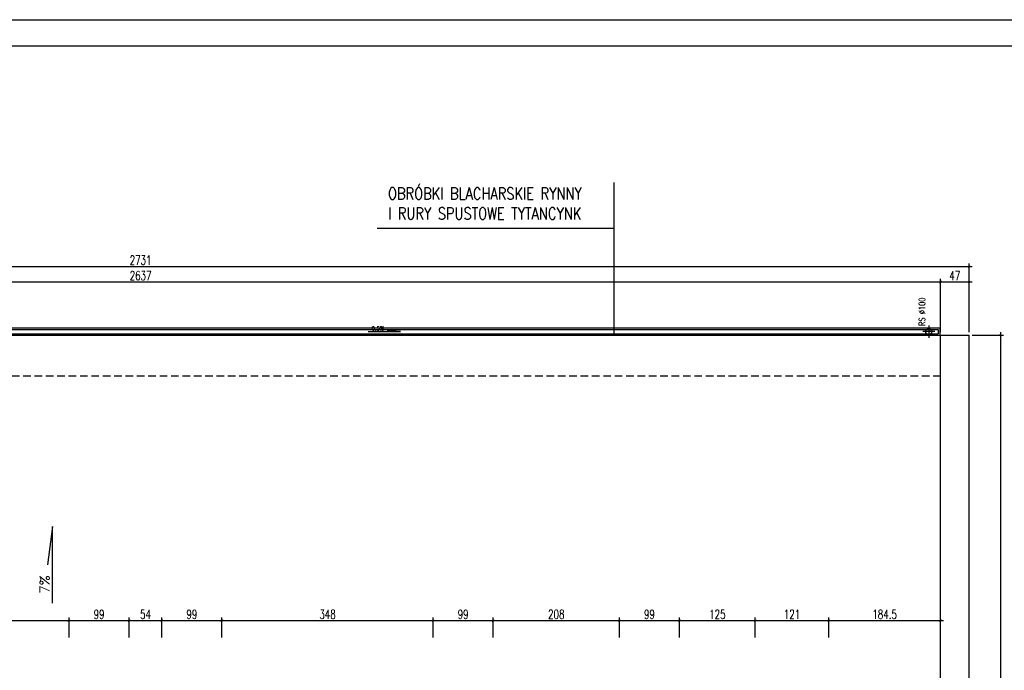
# Model space of a CAD drawing. Header units: millimetres. Extents: x 50026 to 146998, y 1038179 to 1573505.
# Tile 114 of 122: x 59527 to 61150, y 1051335 to 1052407. Entities that reach past the tile are written whole.
import ezdxf

# ---------------------------------------------------------------- set-up
doc = ezdxf.new("R2010")
doc.units = ezdxf.units.MM
doc.header["$LTSCALE"] = 0.025
doc.linetypes.add('CONTINU', pattern=[0])
doc.linetypes.add('HIDDEN', pattern=[0.375, 0.25, -0.125])
for name, color, linetype in [('1', 7, 'Continuous'), ('2D-WYMIARY', 2, 'Continuous'), ('__opis mały', 1, 'Continuous'), ('__SZRAF', 8, 'Continuous'), ('A-Ściany', 5, 'Continuous'), ('NAPISY', 2, 'Continuous'), ('szrafy', 8, 'Continuous'), ('ściany', 5, 'Continuous')]:
    doc.layers.add(name, color=color, linetype=linetype)
doc.styles.add('BIKTS', font='romans.shx', dxfattribs={"width": 0.7})
doc.styles.add('KS', font='romans.shx', dxfattribs={"width": 0.8, "height": 17.5})
doc.styles.add('ROMANS', font='romans.shx', dxfattribs={"width": 0.7})
doc.dimstyles.new('SIL', dxfattribs={"dimtxt": 15, "dimasz": 4, "dimexe": 5, "dimexo": 5, "dimgap": 3, "dimtad": 1, "dimdec": 4, "dimrnd": 0.5, "dimdsep": 46, "dimtxsty": 'ROMANS', "dimblk1": 'ARCHTICK', "dimblk2": 'ARCHTICK', "dimsah": 1, "dimcen": 5, "dimdle": 5, "dimclrd": 1, "dimclre": 1, "dimclrt": 2, "dimadec": 1, "dimazin": 0, "dimtfac": 0.013333, "dimtdec": 4, "dimtix": 1, "dimtmove": 0, "dimatfit": 3, "dimldrblk": 'ARCHTICK', "dimfxl": 0, "dimtolj": 1, "dimtzin": 0, "dimarcsym": 0})

# ---------------------------------------------------------------- blocks, each defined once
blk = doc.blocks.new('_ArchTick')
at = {"color": 0, "linetype": 'ByBlock', "const_width": 0.15}
blk.add_lwpolyline([(-0.5, -0.5), (0.5, 0.5)], dxfattribs=at)
blk = doc.blocks.new('*D262')
at = {"layer": 'Defpoints', "color": 0}
for p in [(61044.7, 1051975.1), (58407.7, 1051887.3), (61044.7, 1051887.3)]:
    blk.add_point(p, dxfattribs=at)
at = {"layer": 'ściany', "color": 1, "lineweight": -2}
for p, q in [((58402.7, 1051975.1), (61049.7, 1051975.1)), ((58407.7, 1051892.3), (58407.7, 1051980.1)), ((61044.7, 1051892.3), (61044.7, 1051980.1))]:
    blk.add_line(p, q, dxfattribs=at)
at = {"layer": 'ściany', "color": 1, "lineweight": -2, "xscale": 4, "yscale": 4, "zscale": 4, "rotation": 180}
blk.add_blockref('_ArchTick', (58407.7, 1051975.1), dxfattribs=at)
at = {"layer": 'ściany', "color": 1, "lineweight": -2, "xscale": 4, "yscale": 4, "zscale": 4}
blk.add_blockref('_ArchTick', (61044.7, 1051975.1), dxfattribs=at)
at = {"layer": 'ściany', "color": 2, "insert": (59726.2, 1051985.6), "char_height": 15, "attachment_point": 5, "style": 'ROMANS'}
blk.add_mtext('\\A1;2637', dxfattribs=at)
blk = doc.blocks.new('*D263')
at = {"layer": 'Defpoints', "color": 0}
for p in [(61091.7, 1051975.1), (61044.7, 1051887.3), (61091.7, 1051887.3)]:
    blk.add_point(p, dxfattribs=at)
at = {"layer": 'ściany', "color": 1, "lineweight": -2}
for p, q in [((61039.7, 1051975.1), (61096.7, 1051975.1)), ((61044.7, 1051892.3), (61044.7, 1051980.1)), ((61091.7, 1051892.3), (61091.7, 1051980.1))]:
    blk.add_line(p, q, dxfattribs=at)
at = {"layer": 'ściany', "color": 1, "lineweight": -2, "xscale": 4, "yscale": 4, "zscale": 4, "rotation": 180}
blk.add_blockref('_ArchTick', (61044.7, 1051975.1), dxfattribs=at)
at = {"layer": 'ściany', "color": 1, "lineweight": -2, "xscale": 4, "yscale": 4, "zscale": 4}
blk.add_blockref('_ArchTick', (61091.7, 1051975.1), dxfattribs=at)
at = {"layer": 'ściany', "color": 2, "insert": (61068.2, 1051985.6), "char_height": 15, "attachment_point": 5, "style": 'ROMANS'}
blk.add_mtext('\\A1;47', dxfattribs=at)
blk = doc.blocks.new('*D260')
at = {"layer": 'Defpoints', "color": 0}
for p in [(61091.7, 1052000.5), (58360.7, 1051891.5), (61091.7, 1051887.3)]:
    blk.add_point(p, dxfattribs=at)
at = {"layer": 'ściany', "color": 1, "lineweight": -2}
for p, q in [((58355.7, 1052000.5), (61096.7, 1052000.5)), ((58360.7, 1051896.5), (58360.7, 1052005.5)), ((61091.7, 1051892.3), (61091.7, 1052005.5))]:
    blk.add_line(p, q, dxfattribs=at)
at = {"layer": 'ściany', "color": 1, "lineweight": -2, "xscale": 4, "yscale": 4, "zscale": 4, "rotation": 180}
blk.add_blockref('_ArchTick', (58360.7, 1052000.5), dxfattribs=at)
at = {"layer": 'ściany', "color": 1, "lineweight": -2, "xscale": 4, "yscale": 4, "zscale": 4}
blk.add_blockref('_ArchTick', (61091.7, 1052000.5), dxfattribs=at)
at = {"layer": 'ściany', "color": 2, "insert": (59726.2, 1052011), "char_height": 15, "attachment_point": 5, "style": 'ROMANS'}
blk.add_mtext('\\A1;2731', dxfattribs=at)
blk = doc.blocks.new('*D264')
at = {"layer": 'Defpoints', "color": 0}
for p in [(61091.7, 1051887.3), (61091.7, 1050039.3), (61143.5, 1050039.3)]:
    blk.add_point(p, dxfattribs=at)
at = {"layer": 'ściany', "color": 1, "lineweight": -2}
for p, q in [((61096.7, 1051887.3), (61148.5, 1051887.3)), ((61143.5, 1051892.3), (61143.5, 1050034.3)), ((61096.7, 1050039.3), (61148.5, 1050039.3))]:
    blk.add_line(p, q, dxfattribs=at)
at = {"layer": 'ściany', "color": 1, "lineweight": -2, "xscale": 4, "yscale": 4, "zscale": 4}
for p, rotation in [((61143.5, 1051887.3), 90), ((61143.5, 1050039.3), 270)]:
    blk.add_blockref('_ArchTick', p, dxfattribs=dict(at, rotation=rotation))
at = {"layer": 'ściany', "color": 2, "insert": (61133, 1050963.3), "char_height": 15, "attachment_point": 5, "rotation": 90, "style": 'ROMANS'}
blk.add_mtext('\\A1;1848', dxfattribs=at)
blk = doc.blocks.new('*D327')
at = {"layer": 'Defpoints', "color": 0}
for p in [(59608.3, 1051417), (59203.7, 1051384.1), (59608.3, 1051384.1)]:
    blk.add_point(p, dxfattribs=at)
at = {"layer": 'szrafy', "color": 1, "lineweight": -2}
for p, q in [((59198.7, 1051417), (59613.3, 1051417)), ((59203.7, 1051389.1), (59203.7, 1051422)), ((59608.3, 1051389.1), (59608.3, 1051422))]:
    blk.add_line(p, q, dxfattribs=at)
at = {"layer": 'szrafy', "color": 1, "lineweight": -2, "xscale": 4, "yscale": 4, "zscale": 4, "rotation": 180}
blk.add_blockref('_ArchTick', (59203.7, 1051417), dxfattribs=at)
at = {"layer": 'szrafy', "color": 1, "lineweight": -2, "xscale": 4, "yscale": 4, "zscale": 4}
blk.add_blockref('_ArchTick', (59608.3, 1051417), dxfattribs=at)
at = {"layer": 'szrafy', "color": 2, "insert": (59406, 1051427.5), "char_height": 15, "attachment_point": 5, "style": 'ROMANS'}
blk.add_mtext('\\A1;404.5', dxfattribs=at)
blk = doc.blocks.new('*D328')
at = {"layer": 'Defpoints', "color": 0}
for p in [(59707.3, 1051417), (59608.3, 1051384.1), (59707.3, 1051384.1)]:
    blk.add_point(p, dxfattribs=at)
at = {"layer": 'szrafy', "color": 1, "lineweight": -2}
for p, q in [((59603.3, 1051417), (59712.3, 1051417)), ((59608.3, 1051389.1), (59608.3, 1051422)), ((59707.3, 1051389.1), (59707.3, 1051422))]:
    blk.add_line(p, q, dxfattribs=at)
at = {"layer": 'szrafy', "color": 1, "lineweight": -2, "xscale": 4, "yscale": 4, "zscale": 4, "rotation": 180}
blk.add_blockref('_ArchTick', (59608.3, 1051417), dxfattribs=at)
at = {"layer": 'szrafy', "color": 1, "lineweight": -2, "xscale": 4, "yscale": 4, "zscale": 4}
blk.add_blockref('_ArchTick', (59707.3, 1051417), dxfattribs=at)
at = {"layer": 'szrafy', "color": 2, "insert": (59657.8, 1051427.5), "char_height": 15, "attachment_point": 5, "style": 'ROMANS'}
blk.add_mtext('\\A1;99', dxfattribs=at)
blk = doc.blocks.new('*D329')
at = {"layer": 'Defpoints', "color": 0}
for p in [(59761.3, 1051417), (59707.3, 1051384.1), (59761.3, 1051384.1)]:
    blk.add_point(p, dxfattribs=at)
at = {"layer": 'szrafy', "color": 1, "lineweight": -2}
for p, q in [((59702.3, 1051417), (59766.3, 1051417)), ((59707.3, 1051389.1), (59707.3, 1051422)), ((59761.3, 1051389.1), (59761.3, 1051422))]:
    blk.add_line(p, q, dxfattribs=at)
at = {"layer": 'szrafy', "color": 1, "lineweight": -2, "xscale": 4, "yscale": 4, "zscale": 4, "rotation": 180}
blk.add_blockref('_ArchTick', (59707.3, 1051417), dxfattribs=at)
at = {"layer": 'szrafy', "color": 1, "lineweight": -2, "xscale": 4, "yscale": 4, "zscale": 4}
blk.add_blockref('_ArchTick', (59761.3, 1051417), dxfattribs=at)
at = {"layer": 'szrafy', "color": 2, "insert": (59734.3, 1051427.5), "char_height": 15, "attachment_point": 5, "style": 'ROMANS'}
blk.add_mtext('\\A1;54', dxfattribs=at)
blk = doc.blocks.new('*D330')
at = {"layer": 'Defpoints', "color": 0}
for p in [(59860.3, 1051417), (59761.3, 1051384.1), (59860.3, 1051384.1)]:
    blk.add_point(p, dxfattribs=at)
at = {"layer": 'szrafy', "color": 1, "lineweight": -2}
for p, q in [((59756.3, 1051417), (59865.3, 1051417)), ((59761.3, 1051389.1), (59761.3, 1051422)), ((59860.3, 1051389.1), (59860.3, 1051422))]:
    blk.add_line(p, q, dxfattribs=at)
at = {"layer": 'szrafy', "color": 1, "lineweight": -2, "xscale": 4, "yscale": 4, "zscale": 4, "rotation": 180}
blk.add_blockref('_ArchTick', (59761.3, 1051417), dxfattribs=at)
at = {"layer": 'szrafy', "color": 1, "lineweight": -2, "xscale": 4, "yscale": 4, "zscale": 4}
blk.add_blockref('_ArchTick', (59860.3, 1051417), dxfattribs=at)
at = {"layer": 'szrafy', "color": 2, "insert": (59810.8, 1051427.5), "char_height": 15, "attachment_point": 5, "style": 'ROMANS'}
blk.add_mtext('\\A1;99', dxfattribs=at)
blk = doc.blocks.new('*D331')
at = {"layer": 'Defpoints', "color": 0}
for p in [(60208.3, 1051417), (59860.3, 1051384.1), (60208.3, 1051384.1)]:
    blk.add_point(p, dxfattribs=at)
at = {"layer": 'szrafy', "color": 1, "lineweight": -2}
for p, q in [((59855.3, 1051417), (60213.3, 1051417)), ((59860.3, 1051389.1), (59860.3, 1051422)), ((60208.3, 1051389.1), (60208.3, 1051422))]:
    blk.add_line(p, q, dxfattribs=at)
at = {"layer": 'szrafy', "color": 1, "lineweight": -2, "xscale": 4, "yscale": 4, "zscale": 4, "rotation": 180}
blk.add_blockref('_ArchTick', (59860.3, 1051417), dxfattribs=at)
at = {"layer": 'szrafy', "color": 1, "lineweight": -2, "xscale": 4, "yscale": 4, "zscale": 4}
blk.add_blockref('_ArchTick', (60208.3, 1051417), dxfattribs=at)
at = {"layer": 'szrafy', "color": 2, "insert": (60034.3, 1051427.5), "char_height": 15, "attachment_point": 5, "style": 'ROMANS'}
blk.add_mtext('\\A1;348', dxfattribs=at)
blk = doc.blocks.new('*D332')
at = {"layer": 'Defpoints', "color": 0}
for p in [(60307.3, 1051417), (60208.3, 1051384.1), (60307.3, 1051384.1)]:
    blk.add_point(p, dxfattribs=at)
at = {"layer": 'szrafy', "color": 1, "lineweight": -2}
for p, q in [((60203.3, 1051417), (60312.3, 1051417)), ((60208.3, 1051389.1), (60208.3, 1051422)), ((60307.3, 1051389.1), (60307.3, 1051422))]:
    blk.add_line(p, q, dxfattribs=at)
at = {"layer": 'szrafy', "color": 1, "lineweight": -2, "xscale": 4, "yscale": 4, "zscale": 4, "rotation": 180}
blk.add_blockref('_ArchTick', (60208.3, 1051417), dxfattribs=at)
at = {"layer": 'szrafy', "color": 1, "lineweight": -2, "xscale": 4, "yscale": 4, "zscale": 4}
blk.add_blockref('_ArchTick', (60307.3, 1051417), dxfattribs=at)
at = {"layer": 'szrafy', "color": 2, "insert": (60257.8, 1051427.5), "char_height": 15, "attachment_point": 5, "style": 'ROMANS'}
blk.add_mtext('\\A1;99', dxfattribs=at)
blk = doc.blocks.new('*D333')
at = {"layer": 'Defpoints', "color": 0}
for p in [(60515.3, 1051417), (60307.3, 1051384.1), (60515.3, 1051384.1)]:
    blk.add_point(p, dxfattribs=at)
at = {"layer": 'szrafy', "color": 1, "lineweight": -2}
for p, q in [((60302.3, 1051417), (60520.3, 1051417)), ((60307.3, 1051389.1), (60307.3, 1051422)), ((60515.3, 1051389.1), (60515.3, 1051422))]:
    blk.add_line(p, q, dxfattribs=at)
at = {"layer": 'szrafy', "color": 1, "lineweight": -2, "xscale": 4, "yscale": 4, "zscale": 4, "rotation": 180}
blk.add_blockref('_ArchTick', (60307.3, 1051417), dxfattribs=at)
at = {"layer": 'szrafy', "color": 1, "lineweight": -2, "xscale": 4, "yscale": 4, "zscale": 4}
blk.add_blockref('_ArchTick', (60515.3, 1051417), dxfattribs=at)
at = {"layer": 'szrafy', "color": 2, "insert": (60411.3, 1051427.5), "char_height": 15, "attachment_point": 5, "style": 'ROMANS'}
blk.add_mtext('\\A1;208', dxfattribs=at)
blk = doc.blocks.new('*D334')
at = {"layer": 'Defpoints', "color": 0}
for p in [(60614.3, 1051417), (60515.3, 1051384.1), (60614.3, 1051384.1)]:
    blk.add_point(p, dxfattribs=at)
at = {"layer": 'szrafy', "color": 1, "lineweight": -2}
for p, q in [((60510.3, 1051417), (60619.3, 1051417)), ((60515.3, 1051389.1), (60515.3, 1051422)), ((60614.3, 1051389.1), (60614.3, 1051422))]:
    blk.add_line(p, q, dxfattribs=at)
at = {"layer": 'szrafy', "color": 1, "lineweight": -2, "xscale": 4, "yscale": 4, "zscale": 4, "rotation": 180}
blk.add_blockref('_ArchTick', (60515.3, 1051417), dxfattribs=at)
at = {"layer": 'szrafy', "color": 1, "lineweight": -2, "xscale": 4, "yscale": 4, "zscale": 4}
blk.add_blockref('_ArchTick', (60614.3, 1051417), dxfattribs=at)
at = {"layer": 'szrafy', "color": 2, "insert": (60564.8, 1051427.5), "char_height": 15, "attachment_point": 5, "style": 'ROMANS'}
blk.add_mtext('\\A1;99', dxfattribs=at)
blk = doc.blocks.new('*D335')
at = {"layer": 'Defpoints', "color": 0}
for p in [(60739.3, 1051417), (60614.3, 1051384.1), (60739.3, 1051384.1)]:
    blk.add_point(p, dxfattribs=at)
at = {"layer": 'szrafy', "color": 1, "lineweight": -2}
for p, q in [((60609.3, 1051417), (60744.3, 1051417)), ((60614.3, 1051389.1), (60614.3, 1051422)), ((60739.3, 1051389.1), (60739.3, 1051422))]:
    blk.add_line(p, q, dxfattribs=at)
at = {"layer": 'szrafy', "color": 1, "lineweight": -2, "xscale": 4, "yscale": 4, "zscale": 4, "rotation": 180}
blk.add_blockref('_ArchTick', (60614.3, 1051417), dxfattribs=at)
at = {"layer": 'szrafy', "color": 1, "lineweight": -2, "xscale": 4, "yscale": 4, "zscale": 4}
blk.add_blockref('_ArchTick', (60739.3, 1051417), dxfattribs=at)
at = {"layer": 'szrafy', "color": 2, "insert": (60676.8, 1051427.5), "char_height": 15, "attachment_point": 5, "style": 'ROMANS'}
blk.add_mtext('\\A1;125', dxfattribs=at)
blk = doc.blocks.new('*D336')
at = {"layer": 'Defpoints', "color": 0}
for p in [(60860.3, 1051417), (60739.3, 1051384.1), (60860.3, 1051384.1)]:
    blk.add_point(p, dxfattribs=at)
at = {"layer": 'szrafy', "color": 1, "lineweight": -2}
for p, q in [((60734.3, 1051417), (60865.3, 1051417)), ((60739.3, 1051389.1), (60739.3, 1051422)), ((60860.3, 1051389.1), (60860.3, 1051422))]:
    blk.add_line(p, q, dxfattribs=at)
at = {"layer": 'szrafy', "color": 1, "lineweight": -2, "xscale": 4, "yscale": 4, "zscale": 4, "rotation": 180}
blk.add_blockref('_ArchTick', (60739.3, 1051417), dxfattribs=at)
at = {"layer": 'szrafy', "color": 1, "lineweight": -2, "xscale": 4, "yscale": 4, "zscale": 4}
blk.add_blockref('_ArchTick', (60860.3, 1051417), dxfattribs=at)
at = {"layer": 'szrafy', "color": 2, "insert": (60799.8, 1051427.5), "char_height": 15, "attachment_point": 5, "style": 'ROMANS'}
blk.add_mtext('\\A1;121', dxfattribs=at)
blk = doc.blocks.new('*D337')
at = {"layer": 'Defpoints', "color": 0}
for p in [(61044.7, 1051417), (60860.3, 1051384.1), (61044.7, 1051386.1)]:
    blk.add_point(p, dxfattribs=at)
at = {"layer": 'szrafy', "color": 1, "lineweight": -2}
for p, q in [((60855.3, 1051417), (61049.7, 1051417)), ((60860.3, 1051389.1), (60860.3, 1051422)), ((61044.7, 1051391.1), (61044.7, 1051422))]:
    blk.add_line(p, q, dxfattribs=at)
at = {"layer": 'szrafy', "color": 1, "lineweight": -2, "xscale": 4, "yscale": 4, "zscale": 4, "rotation": 180}
blk.add_blockref('_ArchTick', (60860.3, 1051417), dxfattribs=at)
at = {"layer": 'szrafy', "color": 1, "lineweight": -2, "xscale": 4, "yscale": 4, "zscale": 4}
blk.add_blockref('_ArchTick', (61044.7, 1051417), dxfattribs=at)
at = {"layer": 'szrafy', "color": 2, "insert": (60952.5, 1051427.5), "char_height": 15, "attachment_point": 5, "style": 'ROMANS'}
blk.add_mtext('\\A1;184.5', dxfattribs=at)

msp = doc.modelspace()

# ---------------------------------------------------------------- linework, layer by layer
at = {"layer": '1', "color": 1, "linetype": 'CONTINU'}
for p, q in [((61025.19232, 1051903.25069), (61025.19469, 1051883.25069)), ((61035.1935, 1051893.25187), (61015.1935, 1051893.2495))]:
    msp.add_line(p, q, dxfattribs=at)
at = {"layer": '1', "color": 7, "linetype": 'CONTINU'}
for p, q in [((59580.81162, 1051572.07614), (59572.64281, 1051509.13706)), ((59580.81162, 1051445.80959), (59580.81162, 1051572.07614))]:
    msp.add_line(p, q, dxfattribs=at)
msp.add_circle((61025.1935, 1051893.25069), 5, dxfattribs=at)
at = {"layer": '2D-WYMIARY', "color": 2}
for points in [[(58080.01044, 1052407.20622), (62280.01044, 1052407.20622), (62280.01044, 1049437.20622), (58080.01044, 1049437.20622)], [(58275.521, 1052364.22586), (62237.03008, 1052364.22586), (62237.03008, 1049480.18658), (58275.521, 1049480.18658)]]:
    msp.add_lwpolyline(points, close=True, dxfattribs=at)
at = {"layer": '__SZRAF', "color": 7, "linetype": 'CONTINU'}
for p, q in [((60101.08041, 1051893.43832), (60154.47772, 1051893.51092)), ((60154.47772, 1051893.51092), (60132.75871, 1051895.12328))]:
    msp.add_line(p, q, dxfattribs=at)
at = {"layer": 'A-Ściany', "color": 2, "linetype": 'CONTINU', "ltscale": 25}
for p, q in [((58407.6848, 1051899.32764), (61043.19502, 1051899.32764)), ((61043.19502, 1051899.32764), (61043.19502, 1051887.32764))]:
    msp.add_line(p, q, dxfattribs=at)
at = {"layer": 'A-Ściany', "color": 7, "linetype": 'CONTINU', "ltscale": 25}
for p, q in [((58410.06941, 1051896.94303), (61040.81041, 1051896.94303)), ((58410.06941, 1051889.71225), (61040.81041, 1051889.71225)), ((61040.81041, 1051896.94303), (61040.81041, 1051889.71225))]:
    msp.add_line(p, q, dxfattribs=at)
at = {"layer": 'NAPISY', "linetype": 'Continuous', "ltscale": 0.2}
for p, q in [((60506.62863, 1051889.71225), (60506.62863, 1052138.72759)), ((60116.29074, 1052063.53857), (60506.62863, 1052063.53857))]:
    msp.add_line(p, q, dxfattribs=at)
at = {"layer": 'ściany', "color": 2}
for p, q in [((58407.6848, 1051887.32764), (61044.6848, 1051887.32764)), ((61044.6848, 1051887.32764), (61091.6848, 1051887.32764)), ((61044.6848, 1050431.85763), (61044.6848, 1051887.32764)), ((61091.6848, 1050431.85763), (61091.6848, 1051887.32764))]:
    msp.add_line(p, q, dxfattribs=at)
at = {"layer": 'ściany', "color": 7, "linetype": 'HIDDEN', "ltscale": 2000}
msp.add_line((58407.6848, 1051820.32764), (61044.6848, 1051820.32764), dxfattribs=at)

# ---------------------------------------------------------------- texts
at = {"layer": '__opis mały', "color": 7, "style": 'BIKTS', "width": 0.65}
msp.add_text('RS %%C100', height=10.5, rotation=90, dxfattribs=at).set_placement((61019.33531, 1051902.59351))
at = {"layer": '__SZRAF', "color": 7, "linetype": 'CONTINU', "style": 'ROMANS'}
msp.add_text('0,5%', height=6.4, dxfattribs=at).set_placement((60106.87905, 1051895.17659))
msp.add_text('7%%%', height=16, rotation=90, dxfattribs=at).set_placement((59576.1311, 1051461.4089))
at = {"layer": 'NAPISY', "linetype": 'Continuous', "ltscale": 0.2, "insert": (60134.07688, 1052130.46727), "char_height": 19.6, "width": 747.6344835, "attachment_point": 1, "style": 'KS'}
msp.add_mtext('OBRÓBKI BLACHARSKIE RYNNY \\PI RURY SPUSTOWE TYTANCYNK ', dxfattribs=at)

# ---------------------------------------------------------------- dimensions: what is measured, and where the dimension line sits
at = {"layer": 'szrafy', "color": 24}
for base, p1, p2, picture, middle in [((59608.2713, 1051417.02291), (59203.6848, 1051384.05832), (59608.2713, 1051384.05832), '*D327', (59405.97805, 1051427.52291)), ((59707.2713, 1051417.02291), (59608.2713, 1051384.05832), (59707.2713, 1051384.05832), '*D328', (59657.7713, 1051427.52291)), ((59761.2713, 1051417.02291), (59707.2713, 1051384.05832), (59761.2713, 1051384.05832), '*D329', (59734.2713, 1051427.52291)), ((59860.2713, 1051417.02291), (59761.2713, 1051384.05832), (59860.2713, 1051384.05832), '*D330', (59810.7713, 1051427.52291)), ((60208.2713, 1051417.02291), (59860.2713, 1051384.05832), (60208.2713, 1051384.05832), '*D331', (60034.2713, 1051427.52291)), ((60307.2713, 1051417.02291), (60208.2713, 1051384.05832), (60307.2713, 1051384.05832), '*D332', (60257.7713, 1051427.52291)), ((60515.2713, 1051417.02291), (60307.2713, 1051384.05832), (60515.2713, 1051384.05832), '*D333', (60411.2713, 1051427.52291)), ((60614.2713, 1051417.02291), (60515.2713, 1051384.05832), (60614.2713, 1051384.05832), '*D334', (60564.7713, 1051427.52291)), ((60739.2713, 1051417.02291), (60614.2713, 1051384.05832), (60739.2713, 1051384.05832), '*D335', (60676.7713, 1051427.52291)), ((60860.2713, 1051417.02291), (60739.2713, 1051384.05832), (60860.2713, 1051384.05832), '*D336', (60799.7713, 1051427.52291)), ((61044.6848, 1051417.02291), (60860.2713, 1051384.05832), (61044.6848, 1051386.07268), '*D337', (60952.47805, 1051427.52291))]:
    dim = msp.add_linear_dim(base=base, p1=p1, p2=p2, dimstyle='SIL', override={"dimtmove": 1}, dxfattribs=at)
    dim.commit()
    dim.dimension.update_dxf_attribs({"geometry": picture, "text_midpoint": middle})
at = {"layer": 'ściany', "color": 7}
dim = msp.add_linear_dim(base=(61091.6848, 1052000.46055), p1=(58360.6848, 1051891.49431), p2=(61091.6848, 1051887.32764), dimstyle='SIL', dxfattribs=at)
dim.commit()
dim.dimension.update_dxf_attribs({"geometry": '*D260', "text_midpoint": (59726.1848, 1052010.96055)})
for base, p1, p2, picture, middle in [((61044.6848, 1051975.0575), (58407.6848, 1051887.32764), (61044.6848, 1051887.32764), '*D262', (59726.1848, 1051985.5575)), ((61091.6848, 1051975.0575), (61044.6848, 1051887.32764), (61091.6848, 1051887.32764), '*D263', (61068.1848, 1051985.5575))]:
    dim = msp.add_linear_dim(base=base, p1=p1, p2=p2, dimstyle='SIL', override={"dimtmove": 1}, dxfattribs=at)
    dim.commit()
    dim.dimension.update_dxf_attribs({"geometry": picture, "text_midpoint": middle})
dim = msp.add_linear_dim(base=(61143.48426, 1050039.32764), p1=(61091.6848, 1051887.32764), p2=(61091.6848, 1050039.32764), angle=90, dimstyle='SIL', dxfattribs=at)
dim.commit()
dim.dimension.update_dxf_attribs({"geometry": '*D264', "text_midpoint": (61132.98426, 1050963.32764)})

doc.saveas('drawing.dxf')
